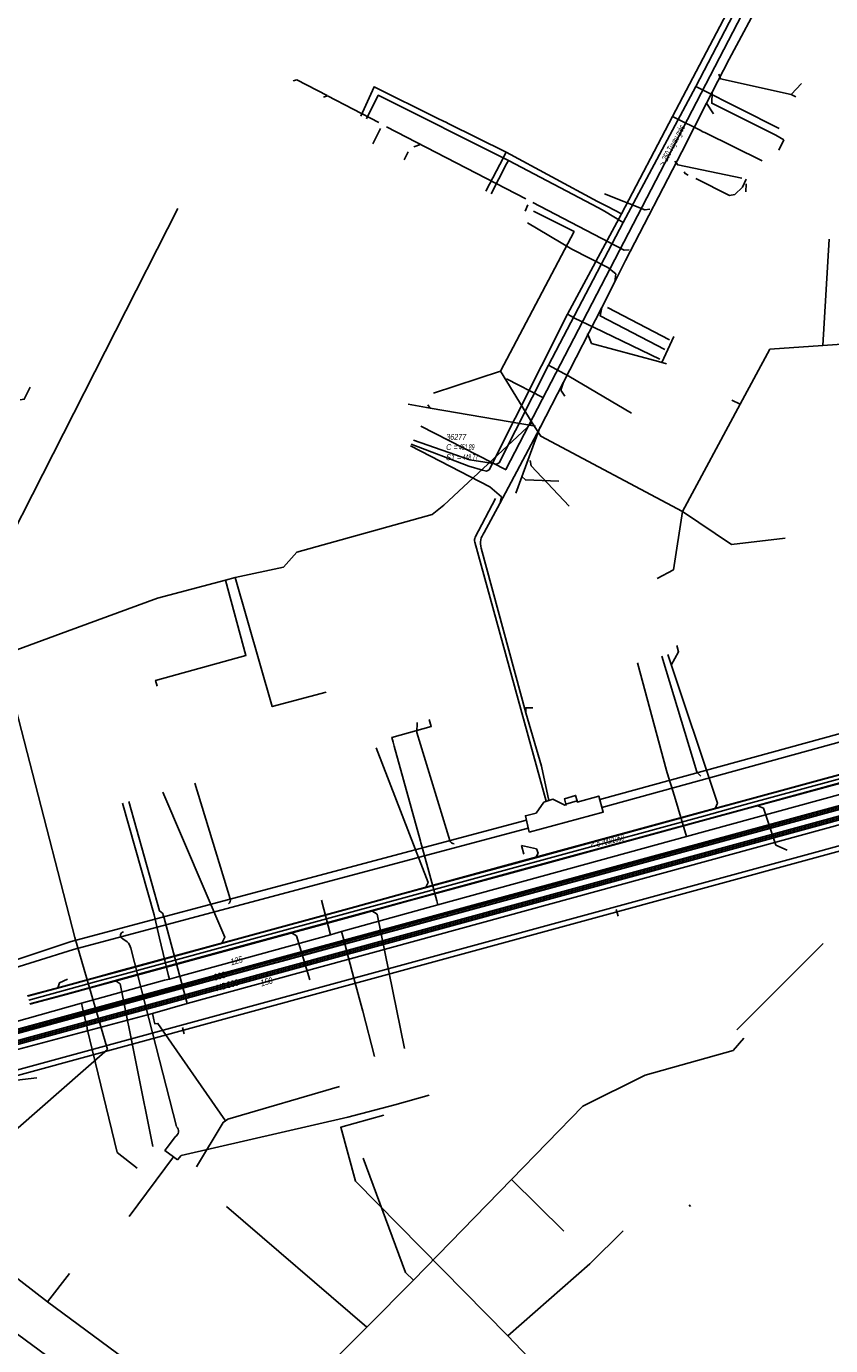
# Model space of a CAD drawing. Header units: metres. Extents: x 2695563 to 2696938, y 1260544 to 1262032.
# Tile 117 of 256: x 2696399 to 2696467, y 1260686 to 1260798. Entities that reach past the tile are written whole.
import ezdxf

# ---------------------------------------------------------------- set-up
doc = ezdxf.new("R2010")
doc.units = ezdxf.units.M
doc.header["$LTSCALE"] = 100
doc.linetypes.add('AUSGEZOGEN', pattern=[0])
for name, color, linetype in [('Eau portable_Cadastre des conduites_Conduite', 171, 'AUSGEZOGEN'), ('Eau potable_Cadastre des conduites_Conduite_Texte', 171, 'AUSGEZOGEN'), ('EU_Cadastre des conduites', 24, 'AUSGEZOGEN'), ('EU_Cadastre des conduites – Texte', 7, 'AUSGEZOGEN'), ('EU_Cadastre des conduites_Regard normalisé – Texte', 24, 'AUSGEZOGEN'), ('Gaz_Cadastre des conduites_Conduite', 32, 'AUSGEZOGEN'), ('Gaz_Cadastre des conduites_Conduite_Texte', 32, 'AUSGEZOGEN'), ('Réseau électrique_Cadastre des conduite_Bord du tracé', 1, 'AUSGEZOGEN'), ('Réseau électrique_Cadastre des conduite_Tronçon de tracé', 1, 'AUSGEZOGEN'), ('Réseau électrique_Cadastre des conduites_Ouvrage_Surface-Ligne-Point', 1, 'AUSGEZOGEN'), ('TV_Cadastre des conduites_CONDUITE', 92, 'AUSGEZOGEN'), ('Télécommunications_SW_Cadastre des conduites_Bord du tracé', 94, 'AUSGEZOGEN')]:
    doc.layers.add(name, color=color, linetype=linetype)
doc.styles.add('ARIAL', font='arial.ttf')
pattern_1 = [(0, (2708005, 1273150), (6075, 6075), [6075, -6075]), (90, (2708005, 1273150), (-6075, 6075), [6075, -6075])]

# ---------------------------------------------------------------- blocks, each defined once
blk = doc.blocks.new('COMPLEXOBJECT_1682')
at = {"layer": 'Réseau électrique_Cadastre des conduite_Bord du tracé', "color": 1, "linetype": 'AUSGEZOGEN', "transparency": 33554687}
for p, q in [((6366.94, 10723.31), (6366.65, 10722.78)), ((6395.02, 10717.36), (6401.7, 10719.47))]:
    blk.add_line(p, q, dxfattribs=at)
blk.add_lwpolyline([(6401.7, 10719.47), (6440.35, 10729.78), (6440.19, 10730.46), (6401.51, 10720.14), (6394.86, 10717.94)], dxfattribs=at)
for centre, radius, start, end in [((6388.76, 10757.67), 40.7, 237.5741, 259.474), ((6388.77, 10757.71), 41.35, 237.6498, 259.4601), ((6387.46, 10747.49), 31.07, 258.3941, 284.086), ((6387.42, 10749.65), 32.57, 259.2247, 283.2055)]:
    blk.add_arc(centre, radius, start, end, dxfattribs=at)
blk = doc.blocks.new('COMPLEXOBJECT_1684')
at = {"layer": 'Réseau électrique_Cadastre des conduite_Bord du tracé', "color": 1, "linetype": 'AUSGEZOGEN', "transparency": 33554687}
for points in [[(6385.2, 10705.55), (6465, 10727.34), (6469.78, 10728.65)], [(6470.05, 10729.18), (6464.89, 10727.76), (6386.86, 10706.49)], [(6362.86, 10708.87), (6356.25, 10712.45), (6356.03, 10712.06), (6363.88, 10707.79)]]:
    blk.add_lwpolyline(points, dxfattribs=at)
for centre, radius, start, end in [((6377.65, 10735.39), 30.36, 240.8487, 270.428), ((6379.12, 10739.45), 35.13, 244.2976, 259.7385), ((6376.93, 10739.17), 34.16, 271.5769, 286.8989), ((6377.4, 10735.06), 30.52, 261.4471, 284.8061)]:
    blk.add_arc(centre, radius, start, end, dxfattribs=at)
blk = doc.blocks.new('COMPLEXOBJECT_2091')
at = {"layer": 'Réseau électrique_Cadastre des conduite_Tronçon de tracé', "color": 1, "linetype": 'AUSGEZOGEN', "transparency": 33554687}
blk.add_line((6409.77, 10702.76), (6410.34, 10703.53), dxfattribs=at)
blk.add_lwpolyline([(6410.47, 10704.4), (6408.43, 10712.36), (6406.58, 10719.57)], dxfattribs=at)
for centre, radius, start, end in [((6405.51, 10719.33), 1.09, 12.7131, 46.2593), ((6410.08, 10704.01), 0.549, 298.7733, 44.4111)]:
    blk.add_arc(centre, radius, start, end, dxfattribs=at)
blk = doc.blocks.new('COMPLEXOBJECT_2743')
at = {"layer": 'Réseau électrique_Cadastre des conduite_Tronçon de tracé', "color": 1, "linetype": 'AUSGEZOGEN', "transparency": 33554687}
for p, q in [((6435.84, 10754.52), (6437.56, 10757.81)), ((6441.87, 10732.06), (6435.8, 10754.1))]:
    blk.add_line(p, q, dxfattribs=at)
blk.add_arc((6436.29, 10754.27), 0.518, 152.0382, 199.4178, dxfattribs=at)
blk = doc.blocks.new('COMPLEXOBJECT_2744')
at = {"layer": 'Réseau électrique_Cadastre des conduite_Tronçon de tracé', "color": 1, "linetype": 'AUSGEZOGEN', "transparency": 33554687}
for p, q in [((6436.6, 10754.91), (6437.92, 10757.37)), ((6440.14, 10739.58), (6436.35, 10753.59))]:
    blk.add_line(p, q, dxfattribs=at)
blk.add_arc((6437.75, 10754.01), 1.46, 141.9205, 196.4668, dxfattribs=at)

msp = doc.modelspace()

# ---------------------------------------------------------------- hatches: boundary and pattern name
at = {"layer": 'Réseau électrique_Cadastre des conduite_Bord du tracé', "lineweight": 18, "transparency": 33554687}
h = msp.add_hatch(dxfattribs=at)
h.set_pattern_fill('MUSTER', color=1, scale=6075, style=0, pattern_type=2)
h.set_pattern_definition(pattern_1)
h.paths.add_polyline_path([(2696476.59, 1260740.05), (2696447.39, 1260732.02), (2696447.58, 1260731.34), (2696476.17, 1260739.21)], flags=0)
h = msp.add_hatch(dxfattribs=at)
h.set_pattern_fill('MUSTER', color=1, scale=6075, style=0, pattern_type=2)
h.set_pattern_definition(pattern_1)
h.paths.add_polyline_path([(2696402.67, 1260719.28), (2696441.32, 1260729.59), (2696441.16, 1260730.27), (2696402.48, 1260719.95), (2696395.83, 1260717.75), (2696395.4, 1260717.65), (2696394.97, 1260717.56), (2696394.54, 1260717.47), (2696394.1, 1260717.39), (2696393.67, 1260717.32), (2696393.24, 1260717.25), (2696392.8, 1260717.19), (2696392.37, 1260717.13), (2696391.93, 1260717.08), (2696391.49, 1260717.03), (2696391.05, 1260716.99), (2696390.61, 1260716.96), (2696390.18, 1260716.93), (2696389.74, 1260716.91), (2696389.3, 1260716.9), (2696388.86, 1260716.89), (2696388.42, 1260716.88), (2696387.98, 1260716.89), (2696387.54, 1260716.9), (2696387.1, 1260716.91), (2696386.66, 1260716.93), (2696386.22, 1260716.96), (2696385.78, 1260716.99), (2696385.34, 1260717.03), (2696384.91, 1260717.07), (2696384.47, 1260717.12), (2696384.03, 1260717.18), (2696383.6, 1260717.24), (2696383.16, 1260717.31), (2696382.73, 1260717.38), (2696382.3, 1260717.46), (2696381.8, 1260717.55), (2696381.31, 1260717.65), (2696380.82, 1260717.76), (2696380.33, 1260717.87), (2696379.84, 1260717.99), (2696379.36, 1260718.12), (2696378.87, 1260718.25), (2696378.39, 1260718.39), (2696377.91, 1260718.53), (2696377.43, 1260718.68), (2696376.95, 1260718.83), (2696376.48, 1260718.99), (2696376, 1260719.16), (2696375.53, 1260719.33), (2696375.06, 1260719.51), (2696374.6, 1260719.69), (2696374.13, 1260719.88), (2696373.67, 1260720.08), (2696373.21, 1260720.28), (2696372.75, 1260720.48), (2696372.3, 1260720.7), (2696371.85, 1260720.91), (2696371.4, 1260721.14), (2696370.95, 1260721.37), (2696370.51, 1260721.6), (2696370.07, 1260721.84), (2696369.63, 1260722.09), (2696369.19, 1260722.34), (2696368.76, 1260722.59), (2696368.33, 1260722.85), (2696367.91, 1260723.12), (2696367.62, 1260722.59), (2696368.05, 1260722.32), (2696368.48, 1260722.05), (2696368.92, 1260721.8), (2696369.36, 1260721.54), (2696369.8, 1260721.3), (2696370.25, 1260721.05), (2696370.7, 1260720.82), (2696371.15, 1260720.59), (2696371.61, 1260720.36), (2696372.06, 1260720.14), (2696372.52, 1260719.93), (2696372.99, 1260719.72), (2696373.45, 1260719.51), (2696373.92, 1260719.32), (2696374.39, 1260719.13), (2696374.86, 1260718.94), (2696375.34, 1260718.76), (2696375.81, 1260718.59), (2696376.29, 1260718.42), (2696376.77, 1260718.26), (2696377.26, 1260718.1), (2696377.74, 1260717.95), (2696378.23, 1260717.8), (2696378.72, 1260717.67), (2696379.21, 1260717.53), (2696379.7, 1260717.41), (2696380.19, 1260717.29), (2696380.69, 1260717.17), (2696381.18, 1260717.06), (2696381.68, 1260716.96), (2696382.18, 1260716.87), (2696382.62, 1260716.78), (2696383.06, 1260716.7), (2696383.51, 1260716.62), (2696383.95, 1260716.56), (2696384.4, 1260716.49), (2696384.84, 1260716.44), (2696385.29, 1260716.39), (2696385.74, 1260716.35), (2696386.18, 1260716.31), (2696386.63, 1260716.28), (2696387.08, 1260716.26), (2696387.53, 1260716.24), (2696387.98, 1260716.23), (2696388.43, 1260716.23), (2696388.88, 1260716.23), (2696389.33, 1260716.24), (2696389.78, 1260716.26), (2696390.23, 1260716.28), (2696390.67, 1260716.31), (2696391.12, 1260716.35), (2696391.57, 1260716.39), (2696392.02, 1260716.44), (2696392.46, 1260716.49), (2696392.91, 1260716.56), (2696393.35, 1260716.62), (2696393.8, 1260716.7), (2696394.24, 1260716.78), (2696394.68, 1260716.87), (2696395.12, 1260716.96), (2696395.56, 1260717.06), (2696395.99, 1260717.17)], flags=0)
h = msp.add_hatch(dxfattribs=at)
h.set_pattern_fill('MUSTER', color=1, scale=6075, style=0, pattern_type=2)
h.set_pattern_definition(pattern_1)
h.paths.add_polyline_path([(2696471.02, 1260728.99), (2696465.85, 1260727.57), (2696387.83, 1260706.3), (2696387.55, 1260706.22), (2696387.27, 1260706.13), (2696386.98, 1260706.06), (2696386.7, 1260705.98), (2696386.41, 1260705.9), (2696386.13, 1260705.83), (2696385.84, 1260705.76), (2696385.55, 1260705.69), (2696385.27, 1260705.63), (2696384.98, 1260705.57), (2696384.69, 1260705.51), (2696384.4, 1260705.45), (2696384.11, 1260705.4), (2696383.82, 1260705.34), (2696383.53, 1260705.29), (2696383.24, 1260705.25), (2696382.95, 1260705.2), (2696382.66, 1260705.16), (2696382.37, 1260705.12), (2696382.07, 1260705.08), (2696381.78, 1260705.05), (2696381.49, 1260705.01), (2696381.2, 1260704.99), (2696380.9, 1260704.96), (2696380.61, 1260704.93), (2696380.31, 1260704.91), (2696380.02, 1260704.89), (2696379.73, 1260704.87), (2696379.43, 1260704.86), (2696379.14, 1260704.85), (2696378.84, 1260704.84), (2696378.34, 1260704.84), (2696377.83, 1260704.85), (2696377.33, 1260704.87), (2696376.82, 1260704.89), (2696376.32, 1260704.93), (2696375.81, 1260704.97), (2696375.31, 1260705.02), (2696374.81, 1260705.08), (2696374.31, 1260705.15), (2696373.81, 1260705.22), (2696373.31, 1260705.31), (2696372.81, 1260705.4), (2696372.32, 1260705.5), (2696371.82, 1260705.61), (2696371.33, 1260705.73), (2696370.84, 1260705.85), (2696370.35, 1260705.98), (2696369.87, 1260706.13), (2696369.38, 1260706.28), (2696368.9, 1260706.43), (2696368.43, 1260706.6), (2696367.95, 1260706.77), (2696367.48, 1260706.95), (2696367.01, 1260707.14), (2696366.54, 1260707.34), (2696366.08, 1260707.55), (2696365.62, 1260707.76), (2696365.17, 1260707.98), (2696364.72, 1260708.21), (2696364.27, 1260708.44), (2696363.83, 1260708.68), (2696357.22, 1260712.26), (2696357, 1260711.87), (2696364.85, 1260707.6), (2696365.13, 1260707.47), (2696365.4, 1260707.34), (2696365.68, 1260707.22), (2696365.96, 1260707.09), (2696366.24, 1260706.97), (2696366.52, 1260706.85), (2696366.8, 1260706.74), (2696367.09, 1260706.62), (2696367.37, 1260706.51), (2696367.66, 1260706.4), (2696367.94, 1260706.29), (2696368.23, 1260706.19), (2696368.52, 1260706.09), (2696368.81, 1260705.99), (2696369.1, 1260705.89), (2696369.39, 1260705.8), (2696369.68, 1260705.71), (2696369.97, 1260705.62), (2696370.26, 1260705.53), (2696370.56, 1260705.45), (2696370.85, 1260705.36), (2696371.15, 1260705.28), (2696371.44, 1260705.21), (2696371.74, 1260705.13), (2696372.04, 1260705.06), (2696372.33, 1260704.99), (2696372.63, 1260704.93), (2696372.93, 1260704.86), (2696373.23, 1260704.8), (2696373.53, 1260704.75), (2696373.83, 1260704.69), (2696374.23, 1260704.63), (2696374.62, 1260704.58), (2696375.02, 1260704.53), (2696375.42, 1260704.49), (2696375.82, 1260704.46), (2696376.22, 1260704.43), (2696376.62, 1260704.4), (2696377.02, 1260704.38), (2696377.42, 1260704.37), (2696377.83, 1260704.36), (2696378.23, 1260704.35), (2696378.63, 1260704.35), (2696379.03, 1260704.36), (2696379.43, 1260704.37), (2696379.83, 1260704.39), (2696380.23, 1260704.41), (2696380.63, 1260704.43), (2696381.03, 1260704.47), (2696381.43, 1260704.5), (2696381.83, 1260704.55), (2696382.23, 1260704.6), (2696382.63, 1260704.65), (2696383.03, 1260704.71), (2696383.42, 1260704.77), (2696383.82, 1260704.84), (2696384.21, 1260704.92), (2696384.61, 1260704.99), (2696385, 1260705.08), (2696385.39, 1260705.17), (2696385.78, 1260705.26), (2696386.17, 1260705.36), (2696465.97, 1260727.15), (2696470.75, 1260728.46)], flags=0)
at = {"layer": 'Réseau électrique_Cadastre des conduites_Ouvrage_Surface-Ligne-Point', "lineweight": 18, "transparency": 33554687}
h = msp.add_hatch(dxfattribs=at)
h.set_pattern_fill('MUSTER', color=1, scale=4050, style=0, pattern_type=2)
h.set_pattern_definition([(0, (2703955, 1269100), (4050, 4050), [4050, -4050]), (90, (2703955, 1269100), (-4050, 4050), [4050, -4050])])
h.paths.add_polyline_path([(2696441.4, 1260729.26), (2696447.69, 1260730.96), (2696447.31, 1260732.31), (2696445.48, 1260731.81), (2696445.46, 1260731.9), (2696444.52, 1260731.63), (2696444.54, 1260731.56), (2696444.42, 1260731.53), (2696443.41, 1260732.04), (2696442.64, 1260731.81), (2696441.98, 1260730.86), (2696441.07, 1260730.64)], flags=0)
h = msp.add_hatch(dxfattribs=at)
h.set_pattern_fill('MUSTER', color=1, scale=2025, style=0, pattern_type=2)
h.set_pattern_definition([(0, (2699905, 1265050), (2025, 2025), [2025, -2025]), (90, (2699905, 1265050), (-2025, 2025), [2025, -2025])])
h.paths.add_polyline_path([(2696444.52, 1260731.63), (2696445.46, 1260731.9), (2696445.34, 1260732.37), (2696444.39, 1260732.08)], flags=0)

# ---------------------------------------------------------------- linework, layer by layer
at = {"layer": 'Eau portable_Cadastre des conduites_Conduite', "color": 7, "linetype": 'AUSGEZOGEN', "transparency": 33554687}
for p, q in [((2696436.36, 1260760.91), (2696431.56, 1260762.59)), ((2696409.53, 1260722.23), (2696406.83, 1260731.7)), ((2696424.51, 1260720.52), (2696423.76, 1260723.46)), ((2696427.25, 1260714.03), (2696428.25, 1260710.16))]:
    msp.add_line(p, q, dxfattribs=at)
at = {"layer": 'Eau portable_Cadastre des conduites_Conduite', "linetype": 'AUSGEZOGEN', "transparency": 33554687}
for p, q in [((2696420.34, 1260718.61), (2696472.87, 1260732.92)), ((2696420.34, 1260718.59), (2696472.88, 1260732.9)), ((2696420.34, 1260718.57), (2696472.88, 1260732.88)), ((2696420.41, 1260718.32), (2696472.95, 1260732.63)), ((2696420.42, 1260718.3), (2696472.95, 1260732.61)), ((2696420.42, 1260718.28), (2696472.96, 1260732.59)), ((2696418.4, 1260718.09), (2696392.26, 1260710.94)), ((2696418.4, 1260718.07), (2696392.27, 1260710.92)), ((2696418.41, 1260718.06), (2696392.27, 1260710.9)), ((2696418.4, 1260718.09), (2696420.34, 1260718.61)), ((2696418.4, 1260718.07), (2696420.34, 1260718.59)), ((2696418.41, 1260718.06), (2696420.34, 1260718.57)), ((2696418.47, 1260717.8), (2696420.41, 1260718.32)), ((2696418.48, 1260717.79), (2696420.42, 1260718.3)), ((2696418.48, 1260717.77), (2696420.42, 1260718.28)), ((2696418.47, 1260717.8), (2696392.31, 1260710.64)), ((2696418.48, 1260717.79), (2696392.31, 1260710.62)), ((2696418.48, 1260717.77), (2696392.32, 1260710.6))]:
    msp.add_line(p, q, dxfattribs=at)
at = {"layer": 'Eau portable_Cadastre des conduites_Conduite', "color": 255, "linetype": 'AUSGEZOGEN', "transparency": 33554687}
for p, q in [((2696420.38, 1260718.45), (2696472.91, 1260732.75)), ((2696418.44, 1260717.93), (2696420.38, 1260718.45)), ((2696418.44, 1260717.93), (2696392.29, 1260710.77))]:
    msp.add_line(p, q, dxfattribs=at)
at = {"layer": 'Eau portable_Cadastre des conduites_Conduite', "color": 7, "linetype": 'AUSGEZOGEN', "transparency": 33554687}
for points in [[(2696465.78, 1260812.32), (2696465.68, 1260812.12), (2696463.67, 1260808.3), (2696455.55, 1260792.65), (2696449.38, 1260781.09), (2696443.04, 1260768.96), (2696438.84, 1260760.66), (2696438.63, 1260760.53), (2696437.62, 1260760.7), (2696436.36, 1260760.91)], [(2696455.55, 1260792.65), (2696455.9, 1260792.47), (2696462.64, 1260789.09)], [(2696447.29, 1260782.34), (2696439.64, 1260786.37), (2696428.57, 1260791.91), (2696427.56, 1260789.89)], [(2696439.64, 1260786.37), (2696439.48, 1260786.07), (2696438.15, 1260783.52)], [(2696449.38, 1260781.09), (2696447.79, 1260782.04), (2696447.29, 1260782.34)], [(2696443.04, 1260768.96), (2696443.35, 1260768.8), (2696444.77, 1260768.02), (2696450.1, 1260764.88)], [(2696453.12, 1260734.29), (2696453.07, 1260734.49), (2696450.61, 1260743.65)], [(2696429.93, 1260736.57), (2696429.83, 1260736.9), (2696429.72, 1260737.31), (2696433.07, 1260738.24), (2696432.91, 1260738.84)], [(2696429.93, 1260736.57), (2696432.15, 1260728.47), (2696432.18, 1260728.35)], [(2696424.89, 1260720.63), (2696425.46, 1260720.79), (2696425.97, 1260720.93), (2696433.63, 1260723.06), (2696454.76, 1260728.88), (2696473.56, 1260734.04)], [(2696454.76, 1260728.88), (2696453.75, 1260732.31), (2696453.12, 1260734.29)], [(2696432.18, 1260728.35), (2696432.26, 1260728.07), (2696432.77, 1260726.2), (2696433.54, 1260723.4), (2696433.63, 1260723.06)], [(2696350.77, 1260723.18), (2696352.3, 1260722.37), (2696357.79, 1260719.46), (2696368.85, 1260713.59), (2696379.82, 1260711.05), (2696392.79, 1260711.74), (2696403.37, 1260714.7), (2696410.42, 1260716.65), (2696410.83, 1260716.76), (2696411.44, 1260716.93), (2696424.51, 1260720.52), (2696424.89, 1260720.63)], [(2696410.83, 1260716.76), (2696410.75, 1260717.04), (2696409.99, 1260720.24), (2696409.6, 1260721.95), (2696409.53, 1260722.23)], [(2696425.46, 1260720.79), (2696425.6, 1260720.28), (2696426.5, 1260716.82), (2696427.2, 1260714.22), (2696427.25, 1260714.03)], [(2696403.37, 1260714.7), (2696403.45, 1260714.31), (2696403.83, 1260712.61), (2696403.85, 1260712.53), (2696406.38, 1260702.01), (2696408.08, 1260700.69)]]:
    msp.add_lwpolyline(points, dxfattribs=at)
at = {"layer": 'EU_Cadastre des conduites', "color": 24, "linetype": 'AUSGEZOGEN', "transparency": 33554687}
for p, q in [((2696439.41, 1260760.09), (2696466.54, 1260812.41)), ((2696464.53, 1260792.92), (2696463.65, 1260791.97)), ((2696423.92, 1260791.74), (2696424.25, 1260791.86)), ((2696424.26, 1260791.85), (2696428.63, 1260789.58)), ((2696464.05, 1260791.76), (2696463.66, 1260791.97)), ((2696428.12, 1260787.78), (2696428.76, 1260789.08)), ((2696429.27, 1260789.22), (2696441.12, 1260783.09)), ((2696431.6, 1260787.51), (2696432.16, 1260787.71)), ((2696430.78, 1260786.41), (2696431.11, 1260787.1)), ((2696459.79, 1260783.69), (2696459.83, 1260784.38)), ((2696441.04, 1260782.05), (2696441.29, 1260782.59)), ((2696453.69, 1260771.4), (2696452.67, 1260769.19)), ((2696432.77, 1260765.59), (2696432.98, 1260765.31)), ((2696440.26, 1260758.08), (2696442.34, 1260763.71)), ((2696441.57, 1260760.4), (2696441.48, 1260760.85)), ((2696444.79, 1260756.97), (2696441.57, 1260760.4)), ((2696440.95, 1260727.38), (2696440.75, 1260728.11)), ((2696463.3, 1260727.73), (2696462.36, 1260728.14)), ((2696459.04, 1260712.45), (2696466.38, 1260719.78)), ((2696399.57, 1260708.36), (2696386.84, 1260706.86))]:
    msp.add_line(p, q, dxfattribs=at)
at = {"layer": 'EU_Cadastre des conduites', "linetype": 'AUSGEZOGEN', "transparency": 33554687}
for p, q in [((2696474.24, 1260735.93), (2696459.65, 1260731.94)), ((2696474.24, 1260735.91), (2696459.65, 1260731.92)), ((2696474.25, 1260735.89), (2696459.66, 1260731.9)), ((2696474.42, 1260735.25), (2696459.83, 1260731.27)), ((2696474.43, 1260735.23), (2696459.84, 1260731.25)), ((2696474.43, 1260735.21), (2696459.84, 1260731.23)), ((2696459.65, 1260731.94), (2696456.1, 1260730.98)), ((2696459.65, 1260731.92), (2696456.11, 1260730.96)), ((2696459.66, 1260731.9), (2696456.11, 1260730.94)), ((2696456.1, 1260730.98), (2696439.45, 1260726.43)), ((2696456.11, 1260730.96), (2696439.45, 1260726.41)), ((2696456.11, 1260730.94), (2696439.46, 1260726.39)), ((2696459.83, 1260731.27), (2696456.29, 1260730.3)), ((2696459.84, 1260731.25), (2696456.29, 1260730.28)), ((2696459.84, 1260731.23), (2696456.3, 1260730.26)), ((2696456.29, 1260730.3), (2696439.63, 1260725.75)), ((2696456.29, 1260730.28), (2696439.64, 1260725.73)), ((2696456.3, 1260730.26), (2696439.64, 1260725.71)), ((2696439.45, 1260726.43), (2696430.66, 1260724.03)), ((2696439.45, 1260726.41), (2696430.66, 1260724.01)), ((2696439.46, 1260726.39), (2696430.67, 1260723.99)), ((2696439.63, 1260725.75), (2696430.84, 1260723.35)), ((2696439.64, 1260725.73), (2696430.85, 1260723.33)), ((2696439.64, 1260725.71), (2696430.85, 1260723.31)), ((2696430.66, 1260724.03), (2696426.58, 1260722.91)), ((2696430.66, 1260724.01), (2696426.59, 1260722.9)), ((2696430.67, 1260723.99), (2696426.59, 1260722.88)), ((2696426.58, 1260722.91), (2696416.8, 1260720.24)), ((2696426.59, 1260722.9), (2696416.81, 1260720.23)), ((2696426.59, 1260722.88), (2696416.81, 1260720.21)), ((2696430.84, 1260723.35), (2696426.77, 1260722.24)), ((2696430.85, 1260723.33), (2696426.77, 1260722.22)), ((2696430.85, 1260723.31), (2696426.78, 1260722.2)), ((2696426.77, 1260722.24), (2696416.99, 1260719.57)), ((2696426.77, 1260722.22), (2696416.99, 1260719.55)), ((2696426.78, 1260722.2), (2696417, 1260719.53)), ((2696416.8, 1260720.24), (2696406.66, 1260717.47)), ((2696416.81, 1260720.23), (2696406.66, 1260717.45)), ((2696416.81, 1260720.21), (2696406.67, 1260717.44)), ((2696416.99, 1260719.57), (2696406.84, 1260716.8)), ((2696416.99, 1260719.55), (2696406.85, 1260716.78)), ((2696417, 1260719.53), (2696406.85, 1260716.76)), ((2696404.54, 1260716.9), (2696401.55, 1260716.08)), ((2696406.66, 1260717.47), (2696404.54, 1260716.9)), ((2696406.66, 1260717.45), (2696404.55, 1260716.88)), ((2696406.67, 1260717.44), (2696404.56, 1260716.86)), ((2696401.55, 1260716.08), (2696398.78, 1260715.33)), ((2696401.55, 1260716.06), (2696398.78, 1260715.31)), ((2696401.56, 1260716.04), (2696398.79, 1260715.29)), ((2696404.55, 1260716.88), (2696401.55, 1260716.06)), ((2696404.56, 1260716.86), (2696401.56, 1260716.04)), ((2696404.73, 1260716.22), (2696401.73, 1260715.4)), ((2696404.73, 1260716.2), (2696401.74, 1260715.39)), ((2696404.74, 1260716.18), (2696401.74, 1260715.37)), ((2696406.84, 1260716.8), (2696404.73, 1260716.22)), ((2696406.85, 1260716.78), (2696404.73, 1260716.2)), ((2696406.85, 1260716.76), (2696404.74, 1260716.18)), ((2696401.73, 1260715.4), (2696398.96, 1260714.65)), ((2696401.74, 1260715.39), (2696398.97, 1260714.63)), ((2696401.74, 1260715.37), (2696398.97, 1260714.61))]:
    msp.add_line(p, q, dxfattribs=at)
at = {"layer": 'EU_Cadastre des conduites', "color": 255, "transparency": 33554687}
for p, q in [((2696474.33, 1260735.57), (2696459.75, 1260731.59)), ((2696459.75, 1260731.59), (2696456.2, 1260730.62)), ((2696456.2, 1260730.62), (2696439.54, 1260726.07)), ((2696439.54, 1260726.07), (2696430.75, 1260723.67)), ((2696430.75, 1260723.67), (2696426.68, 1260722.56)), ((2696426.68, 1260722.56), (2696416.9, 1260719.89)), ((2696416.9, 1260719.89), (2696406.75, 1260717.12)), ((2696406.75, 1260717.12), (2696404.64, 1260716.54)), ((2696404.64, 1260716.54), (2696401.65, 1260715.72)), ((2696401.65, 1260715.72), (2696398.88, 1260714.97))]:
    msp.add_line(p, q, dxfattribs=at)
at = {"layer": 'EU_Cadastre des conduites', "color": 24, "linetype": 'AUSGEZOGEN', "transparency": 33554687}
for points in [[(2696421.35, 1260793.14), (2696421.64, 1260793.21), (2696424.23, 1260791.88)], [(2696463.66, 1260791.97), (2696457.65, 1260793.3), (2696457.52, 1260793.71)], [(2696459.46, 1260784.87), (2696454.01, 1260785.98), (2696453.77, 1260786.29)], [(2696454.57, 1260785.39), (2696454.64, 1260785.24), (2696454.89, 1260785.12)], [(2696455.56, 1260784.84), (2696458.4, 1260783.38), (2696458.86, 1260783.48), (2696459.53, 1260784.09), (2696459.84, 1260784.77)], [(2696447.79, 1260783.53), (2696451.23, 1260782.16), (2696451.64, 1260782.23)], [(2696441.69, 1260782.79), (2696449.46, 1260778.73), (2696449.89, 1260778.76)], [(2696453.05, 1260769.08), (2696452.38, 1260769.26), (2696446.69, 1260770.81), (2696446.36, 1260771.65)], [(2696399, 1260767.09), (2696398.49, 1260766.06), (2696398.16, 1260766)], [(2696431.11, 1260765.64), (2696432.98, 1260765.31), (2696441.92, 1260763.77)], [(2696443.92, 1260759.09), (2696441.07, 1260759.2), (2696440.78, 1260759.48)], [(2696453.94, 1260745.12), (2696454.08, 1260744.59), (2696453.47, 1260743.45)], [(2696453.17, 1260744.35), (2696457.38, 1260731.7), (2696457.19, 1260731.27)], [(2696428.39, 1260736.41), (2696432.8, 1260724.96), (2696432.58, 1260724.52)], [(2696410.26, 1260732.64), (2696415.54, 1260720.32), (2696415.27, 1260719.81)], [(2696462.36, 1260728.14), (2696461.29, 1260731.3), (2696460.74, 1260731.52)], [(2696440.75, 1260728.11), (2696442.01, 1260727.82), (2696442.15, 1260727.45), (2696441.96, 1260727.09)], [(2696430.79, 1260710.86), (2696428.49, 1260722.26), (2696428.02, 1260722.57)], [(2696422.75, 1260716.7), (2696421.63, 1260720.43), (2696421.2, 1260720.7)], [(2696402.16, 1260716.76), (2696401.49, 1260716.44), (2696401.34, 1260716.01)], [(2696409.43, 1260702.53), (2696406.64, 1260716.35), (2696406.21, 1260716.62)]]:
    msp.add_lwpolyline(points, dxfattribs=at)
at = {"layer": 'Gaz_Cadastre des conduites_Conduite', "color": 32, "linetype": 'AUSGEZOGEN', "transparency": 33554687}
msp.add_line((2696436.26, 1260760.36), (2696431.38, 1260762.23), dxfattribs=at)
at = {"layer": 'Gaz_Cadastre des conduites_Conduite', "linetype": 'AUSGEZOGEN', "transparency": 33554687}
for p, q in [((2696472.36, 1260731.9), (2696392.3, 1260710)), ((2696472.36, 1260731.88), (2696392.3, 1260709.98)), ((2696472.37, 1260731.87), (2696392.3, 1260709.96)), ((2696472.44, 1260731.61), (2696392.34, 1260709.7)), ((2696472.44, 1260731.59), (2696392.35, 1260709.68)), ((2696472.45, 1260731.58), (2696392.35, 1260709.66))]:
    msp.add_line(p, q, dxfattribs=at)
at = {"layer": 'Gaz_Cadastre des conduites_Conduite', "color": 255, "linetype": 'AUSGEZOGEN', "transparency": 33554687}
msp.add_line((2696472.4, 1260731.74), (2696392.32, 1260709.83), dxfattribs=at)
at = {"layer": 'Gaz_Cadastre des conduites_Conduite', "color": 32, "linetype": 'AUSGEZOGEN', "transparency": 33554687}
for points in [[(2696465.06, 1260812.11), (2696464.92, 1260811.83), (2696463.37, 1260808.79), (2696453.58, 1260790.09), (2696449.23, 1260781.81), (2696444.64, 1260773.28)], [(2696447.21, 1260782.88), (2696439.44, 1260787.06), (2696434.5, 1260789.51), (2696434.37, 1260789.58), (2696434.05, 1260789.74), (2696433.7, 1260789.91), (2696433.57, 1260789.97), (2696428.22, 1260792.63), (2696427.08, 1260790.14)], [(2696453.58, 1260790.09), (2696453.91, 1260789.93), (2696455.93, 1260788.93), (2696456.16, 1260788.81)], [(2696456.16, 1260788.81), (2696456.33, 1260788.73), (2696461.19, 1260786.32)], [(2696439.44, 1260787.06), (2696439.28, 1260786.76), (2696439.2, 1260786.61), (2696437.71, 1260783.74)], [(2696449.23, 1260781.81), (2696448.05, 1260782.44), (2696447.21, 1260782.88)], [(2696444.64, 1260773.28), (2696437.98, 1260760.07), (2696437.77, 1260759.95), (2696437.44, 1260760.04), (2696436.26, 1260760.36)], [(2696444.64, 1260773.28), (2696444.96, 1260773.11), (2696445.23, 1260772.96), (2696446.92, 1260772.15), (2696452.49, 1260769.47)], [(2696410.31, 1260722.2), (2696410.27, 1260722.34), (2696409.99, 1260722.55), (2696407.38, 1260731.85)], [(2696472.06, 1260731.06), (2696412.35, 1260714.68), (2696409.39, 1260713.83), (2696392.36, 1260709.28), (2696373.88, 1260708.36), (2696359.31, 1260716.09), (2696358.8, 1260716.36), (2696358.26, 1260716.64), (2696354.55, 1260718.61), (2696351.53, 1260720.18), (2696339.18, 1260726.75), (2696338.91, 1260726.9)], [(2696412.35, 1260714.68), (2696410.38, 1260721.94), (2696410.31, 1260722.2)], [(2696409.39, 1260713.83), (2696409.44, 1260713.58), (2696409.51, 1260713.28), (2696409.58, 1260712.96), (2696409.85, 1260712.99), (2696415.59, 1260704.7)], [(2696415.59, 1260704.7), (2696415.79, 1260704.83), (2696425.27, 1260707.62)], [(2696415.59, 1260704.7), (2696415.39, 1260704.56), (2696413.14, 1260700.78)]]:
    msp.add_lwpolyline(points, dxfattribs=at)
at = {"layer": 'Réseau électrique_Cadastre des conduite_Bord du tracé', "color": 1, "linetype": 'AUSGEZOGEN', "transparency": 33554687}
msp.add_lwpolyline([(2696476.59, 1260740.05), (2696447.39, 1260732.02), (2696447.58, 1260731.34), (2696476.17, 1260739.21)], dxfattribs=at)
at = {"layer": 'Réseau électrique_Cadastre des conduite_Tronçon de tracé', "color": 1, "linetype": 'AUSGEZOGEN', "transparency": 33554687}
for p, q in [((2696456.46, 1260791.22), (2696456.94, 1260792.17)), ((2696457.04, 1260790.34), (2696456.46, 1260791.22)), ((2696463.03, 1260788.11), (2696462.34, 1260788.51)), ((2696462.6, 1260787.24), (2696463.03, 1260788.11)), ((2696445.02, 1260778.82), (2696441.25, 1260781.05)), ((2696447.56, 1260773.86), (2696448.66, 1260776.04)), ((2696444.3, 1260767.5), (2696447.56, 1260773.86)), ((2696453.32, 1260771.1), (2696448.05, 1260773.87)), ((2696442.55, 1260766.22), (2696439.47, 1260767.79)), ((2696439.45, 1260760.05), (2696432.19, 1260763.77)), ((2696455.64, 1260734.37), (2696452.67, 1260744.22)), ((2696416, 1260723.57), (2696413, 1260733.4)), ((2696448.95, 1260722.1), (2696448.79, 1260722.67)), ((2696407.24, 1260719.93), (2696406.86, 1260720.18)), ((2696412.08, 1260712.1), (2696411.95, 1260712.64)), ((2696429.98, 1260706.07), (2696432.9, 1260706.87)), ((2696425.99, 1260705), (2696429.98, 1260706.07)), ((2696411.82, 1260701.75), (2696425.99, 1260705)), ((2696407.4, 1260696.57), (2696411.18, 1260701.64)), ((2696411.18, 1260701.64), (2696411.52, 1260701.39)), ((2696411.52, 1260701.39), (2696411.82, 1260701.75)), ((2696455.11, 1260697.43), (2696454.98, 1260697.55))]:
    msp.add_line(p, q, dxfattribs=at)
for points in [[(2696456.94, 1260792.17), (2696458.38, 1260794.98), (2696464.22, 1260805.89)], [(2696462.34, 1260788.51), (2696456.9, 1260791.23), (2696456.94, 1260792.17)], [(2696448.66, 1260776.04), (2696449.57, 1260777.86), (2696454.35, 1260787.1), (2696456.46, 1260791.22)], [(2696448.66, 1260776.04), (2696448.75, 1260776.72), (2696448.08, 1260777.26), (2696445.02, 1260778.82)], [(2696452.91, 1260770.28), (2696447.43, 1260773.14), (2696447.56, 1260773.86)], [(2696438.89, 1260757.18), (2696442.3, 1260763.61), (2696444.3, 1260767.5)], [(2696444.42, 1260766.32), (2696444.08, 1260766.83), (2696444.3, 1260767.5)], [(2696438.89, 1260757.18), (2696439.04, 1260757.76), (2696438.04, 1260758.62), (2696431.31, 1260762.1)], [(2696441.11, 1260739.39), (2696441.11, 1260739.83), (2696441.71, 1260739.81)], [(2696443.05, 1260731.93), (2696442.45, 1260734.85), (2696441.11, 1260739.39)], [(2696434.64, 1260728.53), (2696431.86, 1260737.73), (2696431.87, 1260738.56)], [(2696411.18, 1260701.64), (2696410.44, 1260702.19), (2696410.74, 1260702.57)]]:
    msp.add_lwpolyline(points, dxfattribs=at)
for centre, radius, start, end in [((2696456.98, 1260735.35), 1.66, 216.4146, 233.4201), ((2696435.01, 1260728.65), 0.384, 198.4611, 271.8006), ((2696415.64, 1260723.47), 0.378, 304.4524, 15.7148), ((2696407, 1260720.47), 0.325, 104.1073, 243.855)]:
    msp.add_arc(centre, radius, start, end, dxfattribs=at)
at = {"layer": 'Réseau électrique_Cadastre des conduites_Ouvrage_Surface-Ligne-Point', "color": 1, "linetype": 'AUSGEZOGEN', "transparency": 33554687}
for points in [[(2696441.4, 1260729.26), (2696447.69, 1260730.96), (2696447.31, 1260732.31), (2696445.48, 1260731.81), (2696445.46, 1260731.9), (2696444.52, 1260731.63), (2696444.54, 1260731.56), (2696444.42, 1260731.53), (2696443.41, 1260732.04), (2696442.64, 1260731.81), (2696441.98, 1260730.86), (2696441.07, 1260730.64), (2696441.4, 1260729.26)], [(2696444.52, 1260731.63), (2696445.46, 1260731.9), (2696445.34, 1260732.37), (2696444.39, 1260732.08), (2696444.52, 1260731.63)]]:
    msp.add_lwpolyline(points, close=True, dxfattribs=at)
at = {"layer": 'TV_Cadastre des conduites_CONDUITE', "color": 92, "linetype": 'AUSGEZOGEN', "transparency": 33554687}
for p, q in [((2696466.88, 1260779.67), (2696466.33, 1260770.63)), ((2696461.85, 1260770.31), (2696459.32, 1260765.63)), ((2696466.33, 1260770.63), (2696461.85, 1260770.31)), ((2696438.95, 1260768.45), (2696433.27, 1260766.58)), ((2696441.66, 1260764.06), (2696438.95, 1260768.45)), ((2696459.32, 1260765.63), (2696454.41, 1260756.52)), ((2696458.61, 1260765.98), (2696459.32, 1260765.63)), ((2696415.58, 1260750.67), (2696416.41, 1260750.89)), ((2696427.29, 1260701.52), (2696430.88, 1260691.8)), ((2696431.56, 1260691.14), (2696439.9, 1260699.71)), ((2696444.33, 1260695.32), (2696439.9, 1260699.71)), ((2696415.68, 1260697.42), (2696427.59, 1260687.16)), ((2696427.59, 1260687.16), (2696431.56, 1260691.14)), ((2696430.88, 1260691.8), (2696431.56, 1260691.14)), ((2696425.11, 1260684.67), (2696427.59, 1260687.16))]:
    msp.add_line(p, q, dxfattribs=at)
for points in [[(2696438.95, 1260768.45), (2696445.21, 1260780.31), (2696441.77, 1260782.05)], [(2696479.71, 1260773.12), (2696470.78, 1260770.95), (2696466.33, 1260770.63)], [(2696416.41, 1260750.89), (2696420.53, 1260751.79), (2696421.65, 1260753.06), (2696433.15, 1260756.27), (2696434.14, 1260757.05), (2696441.66, 1260764.06)], [(2696454.41, 1260756.52), (2696442.37, 1260762.91), (2696441.66, 1260764.06)], [(2696454.41, 1260756.52), (2696453.65, 1260751.56), (2696452.27, 1260750.83)], [(2696463.15, 1260754.25), (2696458.57, 1260753.72), (2696454.41, 1260756.52)], [(2696387.25, 1260734.22), (2696391.14, 1260742.29), (2696402.18, 1260746.33), (2696409.82, 1260749.13), (2696415.58, 1260750.67)], [(2696409.79, 1260741.66), (2696409.65, 1260742.15), (2696417.33, 1260744.27), (2696415.58, 1260750.67)], [(2696424.15, 1260741.16), (2696419.56, 1260739.92), (2696416.41, 1260750.89)], [(2696439.9, 1260699.71), (2696445.95, 1260705.94), (2696451.26, 1260708.58), (2696458.71, 1260710.67), (2696459.62, 1260711.73)], [(2696413.18, 1260675.27), (2696386.31, 1260695.13), (2696377.46, 1260677.84)]]:
    msp.add_lwpolyline(points, dxfattribs=at)
at = {"layer": 'Télécommunications_SW_Cadastre des conduites_Bord du tracé', "color": 94, "linetype": 'AUSGEZOGEN', "transparency": 33554687}
for p, q in [((2696390.14, 1260697.24), (2696400.48, 1260689.3)), ((2696400.48, 1260689.3), (2696402.33, 1260691.71)), ((2696400.48, 1260689.3), (2696414.43, 1260679.01)), ((2696441.94, 1260683.95), (2696439.59, 1260686.41))]:
    msp.add_line(p, q, dxfattribs=at)
for points in [[(2696411.54, 1260782.28), (2696395.62, 1260750.98), (2696395.46, 1260750.67)], [(2696390.14, 1260697.24), (2696405.56, 1260710.78), (2696402.79, 1260720.28), (2696395.13, 1260750), (2696395.46, 1260750.67)], [(2696429.05, 1260705.17), (2696425.39, 1260704.16), (2696426.65, 1260699.58), (2696439.59, 1260686.41)], [(2696449.38, 1260695.36), (2696446.56, 1260692.53), (2696439.59, 1260686.41)]]:
    msp.add_lwpolyline(points, dxfattribs=at)

# ---------------------------------------------------------------- block references
at = {"layer": 'Réseau électrique_Cadastre des conduite_Bord du tracé', "color": 1, "linetype": 'AUSGEZOGEN', "lineweight": -3, "transparency": 33554687}
for name in ['COMPLEXOBJECT_1682', 'COMPLEXOBJECT_1684']:
    msp.add_blockref(name, (2690000.97, 1249999.81), dxfattribs=at)
at = {"layer": 'Réseau électrique_Cadastre des conduite_Tronçon de tracé', "color": 1, "linetype": 'AUSGEZOGEN', "lineweight": -3, "transparency": 33554687}
for name in ['COMPLEXOBJECT_2743', 'COMPLEXOBJECT_2744', 'COMPLEXOBJECT_2091']:
    msp.add_blockref(name, (2690000.97, 1249999.81), dxfattribs=at)

# ---------------------------------------------------------------- texts
at = {"layer": 'Eau potable_Cadastre des conduites_Conduite_Texte', "color": 7, "transparency": 33554687, "char_height": 0.5543, "attachment_point": 5, "style": 'ARIAL'}
for s, insert, width, rotation in [('\\A1;{\\fArial|i1|b0;\\H0.554263;\\W0.700000;\\C7;125}\\P', (2696416.53, 1260718.32), 1.1001, 15.3684), ('\\A1;{\\fArial|i1|b0;\\H0.554263;\\W0.700000;\\C7;300}\\P', (2696415.09, 1260717.01), 1.1063, 15.3126)]:
    msp.add_mtext(s, dxfattribs=dict(at, insert=insert, width=width, rotation=rotation))
at = {"layer": 'EU_Cadastre des conduites – Texte', "color": 24, "transparency": 33554687, "char_height": 0.5571, "width": 6, "attachment_point": 5, "style": 'ARIAL'}
for s, insert, rotation in [('\\A1;{\\fArial|b0|i1|c0|p34;\\W0.7;> \\W0.49;250 Tuyau grès}', (2696453.59, 1260787.58), 62.6382), ('\\A1;{\\fArial|i1|b0;\\H0.557054;\\W0.700000;\\C24;< \\W0.490000;e 700/1050}\\P', (2696448.02, 1260728.47), 14.3757)]:
    msp.add_mtext(s, dxfattribs=dict(at, insert=insert, rotation=rotation))
at = {"layer": 'EU_Cadastre des conduites_Regard normalisé – Texte', "color": 24, "transparency": 33554687, "insert": (2696434.34, 1260763.11), "char_height": 0.5064, "width": 2.8459, "attachment_point": 1, "line_spacing_factor": 1.024096, "style": 'ARIAL'}
msp.add_mtext('\\A1;{\\fArial|b0|i1|c0|p34;\\W0.69641;36277}\\P{\\fArial|b0|i1|c0|p34;\\H0.99721x;\\W0.69641;C =\\W0.48749; 451.89}\\P{\\fArial|b0|i1|c0|p34;\\H0.99721x;\\W0.69641;S1 =\\W0.48749; 448.77}', dxfattribs=at)
at = {"layer": 'Gaz_Cadastre des conduites_Conduite_Texte', "color": 32, "transparency": 33554687, "char_height": 0.5583, "attachment_point": 5, "style": 'ARIAL'}
for s, insert, width, rotation in [('\\A1;{\\fArial|i1|b0;\\H0.558250;\\W0.700000;\\C32;150}\\P', (2696419.08, 1260716.52), 1.1081, 15.3396), ('\\A1;{\\fArial|i1|b0;\\H0.558250;\\W0.700000;\\C32;HD300}\\P', (2696415.76, 1260716.24), 1.9094, 15.3)]:
    msp.add_mtext(s, dxfattribs=dict(at, insert=insert, width=width, rotation=rotation))

doc.saveas('drawing.dxf')
